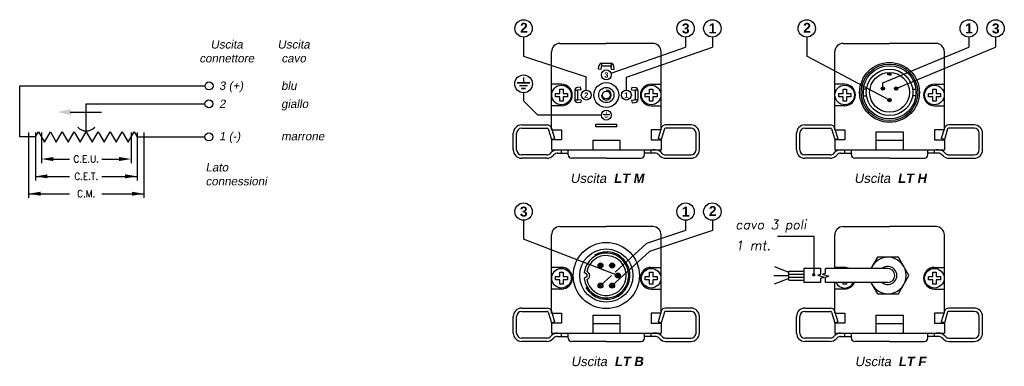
# Model space of a CAD drawing. Extents: x 390 to 686, y 359 to 464.
import ezdxf
from ezdxf.enums import TextEntityAlignment as Align

# ---------------------------------------------------------------- set-up
doc = ezdxf.new("R2010")
doc.units = 0
doc.header["$LTSCALE"] = 10
doc.header["$MEASUREMENT"] = 0
doc.layers.get('0').update_dxf_attribs({"linetype": 'CONTINUOUS'})
doc.layers.add('QUOTE', color=7, linetype='CONTINUOUS')
doc.styles.add('DEM2', font='romans.shx', dxfattribs={"oblique": 10})
doc.styles.add('DEM3', font='romans', dxfattribs={"height": 2})
doc.styles.add('Grassetto', font='arialbd.ttf', dxfattribs={"oblique": 10})

msp = doc.modelspace()

# ---------------------------------------------------------------- hatches: boundary and pattern name
msp.add_hatch(color=256).paths.add_polyline_path([(651.03, 447.82), (651.03, 447.14), (651.53, 447.14), (652.03, 447.14), (652.03, 447.82, 0.041739)])

# ---------------------------------------------------------------- linework, layer by layer
for p, q in [((541.36, 458.43), (541.36, 452.76)), ((552.27, 456.54), (566.27, 456.54)), ((580.27, 456.54), (566.27, 456.54)), ((590.13, 458.43), (590.13, 455.42)), ((598.19, 458.43), (598.19, 455.42)), ((626.61, 458.43), (626.61, 452.76)), ((637.53, 456.54), (651.53, 456.54)), ((665.53, 456.54), (651.53, 456.54)), ((675.38, 458.43), (675.38, 455.42)), ((683.45, 458.43), (683.45, 455.42)), ((549.77, 430.54), (549.77, 454.04)), ((567.69, 447.57), (590.13, 455.42)), ((572.31, 446.36), (598.19, 455.42)), ((582.77, 430.54), (582.77, 454.04)), ((635.03, 430.54), (635.03, 454.04)), ((649.53, 444.69), (675.38, 455.42)), ((653.52, 442.99), (683.45, 455.42)), ((668.03, 430.54), (668.03, 454.04)), ((541.36, 452.76), (560.24, 446.47)), ((564.82, 450.55), (564.82, 449.62)), ((565.02, 450.57), (567.53, 450.57)), ((567.72, 450.55), (567.72, 449.62)), ((651.53, 439.54), (626.61, 452.76)), ((563.89, 448.78), (564.03, 449.71)), ((564.68, 448.67), (563.89, 448.78)), ((564.68, 448.67), (564.82, 449.6)), ((565.02, 449.77), (567.53, 449.77)), ((567.87, 448.67), (567.73, 449.6)), ((567.87, 448.67), (568.66, 448.78)), ((568.66, 448.78), (568.52, 449.71)), ((651.03, 447.14), (651.03, 447.82)), ((652.03, 447.14), (652.03, 447.82)), ((560.24, 442.54), (560.24, 446.47)), ((572.31, 442.54), (572.31, 446.36)), ((649.53, 442.99), (649.53, 444.69)), ((651.53, 447.14), (651.03, 447.14)), ((651.53, 447.14), (652.03, 447.14)), ((541.36, 441.72), (541.36, 439.34)), ((552.77, 444.29), (549.77, 444.29)), ((556.75, 442.3), (556.75, 439.79)), ((556.77, 442.49), (557.7, 442.49)), ((557.55, 442.3), (557.55, 439.79)), ((558.53, 443.43), (557.6, 443.29)), ((558.65, 442.63), (557.72, 442.5)), ((558.65, 442.63), (558.53, 443.43)), ((573.9, 442.63), (574.01, 443.43)), ((573.9, 442.63), (574.83, 442.5)), ((574.01, 443.43), (574.94, 443.29)), ((575.78, 442.49), (574.85, 442.49)), ((575, 442.3), (575, 439.79)), ((575.8, 442.3), (575.8, 439.79)), ((579.77, 444.29), (582.77, 444.29)), ((638.03, 444.29), (635.03, 444.29)), ((644.6, 442.84), (643.6, 442.84)), ((643.6, 442.84), (643.6, 440.84)), ((658.46, 442.84), (659.46, 442.84)), ((659.46, 442.84), (659.46, 440.84)), ((665.03, 444.29), (668.03, 444.29)), ((545.69, 435.01), (541.36, 439.34)), ((556.77, 439.59), (557.7, 439.59)), ((558.53, 438.66), (557.6, 438.8)), ((558.65, 439.45), (557.72, 439.59)), ((558.65, 439.45), (558.53, 438.66)), ((573.9, 439.45), (574.83, 439.59)), ((573.9, 439.45), (574.01, 438.66)), ((574.01, 438.66), (574.94, 438.8)), ((575.78, 439.59), (574.85, 439.59)), ((643.6, 440.84), (644.6, 440.84)), ((659.46, 440.84), (658.46, 440.84)), ((552.77, 437.79), (549.77, 437.79)), ((579.77, 437.79), (582.77, 437.79)), ((638.03, 437.79), (635.03, 437.79)), ((665.03, 437.79), (668.03, 437.79)), ((564.77, 435.01), (545.69, 435.01)), ((540.77, 432.04), (548.5, 432.04)), ((540.77, 431.04), (548.5, 431.04)), ((548.78, 430.83), (549.76, 427.65)), ((549.74, 431.12), (550.71, 427.94)), ((549.77, 430.54), (552.77, 430.54)), ((552.77, 430.54), (552.77, 427.54)), ((563.12, 432.32), (569.42, 432.32)), ((563.12, 431.52), (563.12, 432.32)), ((569.42, 431.52), (563.12, 431.52)), ((569.42, 431.52), (569.42, 432.32)), ((582.77, 430.54), (579.77, 430.54)), ((579.77, 430.54), (579.77, 427.54)), ((582.81, 431.12), (581.83, 427.94)), ((583.76, 430.83), (582.79, 427.65)), ((591.77, 432.04), (584.05, 432.04)), ((591.77, 431.04), (584.05, 431.04)), ((626.03, 432.04), (633.75, 432.04)), ((626.03, 431.04), (633.75, 431.04)), ((634.04, 430.83), (635.01, 427.65)), ((634.99, 431.12), (635.97, 427.94)), ((635.03, 430.54), (638.03, 430.54)), ((638.03, 430.54), (638.03, 427.54)), ((647.43, 429.94), (647.43, 424.54)), ((647.43, 429.94), (655.63, 429.94)), ((655.63, 429.94), (655.63, 424.54)), ((668.03, 430.54), (665.03, 430.54)), ((665.03, 430.54), (665.03, 427.54)), ((668.06, 431.12), (667.09, 427.94)), ((669.02, 430.83), (668.04, 427.65)), ((677.03, 432.04), (669.3, 432.04)), ((677.03, 431.04), (669.3, 431.04)), ((538.27, 424.54), (538.27, 429.54)), ((539.27, 424.54), (539.27, 429.54)), ((549.76, 427.65), (550.71, 427.94)), ((552.77, 427.54), (549.77, 427.54)), ((549.77, 427.54), (549.77, 424.54)), ((562.17, 427.44), (562.17, 424.54)), ((562.17, 427.44), (570.37, 427.44)), ((570.37, 427.44), (570.37, 424.54)), ((579.77, 427.54), (582.77, 427.54)), ((582.79, 427.65), (581.83, 427.94)), ((582.77, 427.54), (582.77, 424.54)), ((593.27, 424.54), (593.27, 429.54)), ((594.27, 424.54), (594.27, 429.54)), ((623.53, 424.54), (623.53, 429.54)), ((624.53, 424.54), (624.53, 429.54)), ((635.01, 427.65), (635.97, 427.94)), ((638.03, 427.54), (635.03, 427.54)), ((635.03, 427.54), (635.03, 424.54)), ((647.43, 427.44), (655.63, 427.44)), ((665.03, 427.54), (668.03, 427.54)), ((668.04, 427.65), (667.09, 427.94)), ((668.03, 427.54), (668.03, 424.54)), ((678.53, 424.54), (678.53, 429.54)), ((679.53, 424.54), (679.53, 429.54)), ((549.77, 424.54), (562.17, 424.54)), ((552.77, 423.54), (552.77, 424.54)), ((554.77, 423.04), (554.77, 424.54)), ((562.17, 424.54), (570.37, 424.54)), ((570.37, 424.54), (582.77, 424.54)), ((577.77, 423.04), (577.77, 424.54)), ((579.77, 423.54), (579.77, 424.54)), ((580.99, 424.54), (580.27, 424.54)), ((635.03, 424.54), (647.43, 424.54)), ((638.03, 423.54), (638.03, 424.54)), ((640.03, 423.04), (640.03, 424.54)), ((647.43, 424.54), (655.63, 424.54)), ((655.63, 424.54), (668.03, 424.54)), ((663.03, 423.04), (663.03, 424.54)), ((665.03, 423.54), (665.03, 424.54)), ((666.24, 424.54), (665.53, 424.54)), ((548.4, 423.04), (540.77, 423.04)), ((548.4, 422.04), (540.77, 422.04)), ((549.46, 423.48), (549.79, 423.81)), ((550.17, 422.78), (550.5, 423.1)), ((551.56, 423.54), (554.77, 423.54)), ((566.27, 422.04), (555.77, 422.04)), ((566.27, 422.04), (576.77, 422.04)), ((580.99, 423.54), (577.77, 423.54)), ((582.38, 422.78), (582.05, 423.1)), ((583.08, 423.48), (582.76, 423.81)), ((583.08, 423.48), (582.76, 423.81)), ((584.14, 423.04), (591.77, 423.04)), ((584.14, 422.04), (591.77, 422.04)), ((633.66, 423.04), (626.03, 423.04)), ((633.66, 422.04), (626.03, 422.04)), ((634.72, 423.48), (635.04, 423.81)), ((635.42, 422.78), (635.75, 423.1)), ((636.81, 423.54), (640.03, 423.54)), ((651.53, 422.04), (641.03, 422.04)), ((651.53, 422.04), (662.03, 422.04)), ((666.24, 423.54), (663.03, 423.54)), ((667.63, 422.78), (667.3, 423.1)), ((668.34, 423.48), (668.01, 423.81)), ((668.34, 423.48), (668.01, 423.81)), ((669.4, 423.04), (677.03, 423.04)), ((669.4, 422.04), (677.03, 422.04)), ((541.36, 403.35), (541.36, 397.68)), ((590.13, 403.35), (590.13, 400.34)), ((598.19, 403.35), (598.19, 400.34)), ((552.27, 401.46), (566.27, 401.46)), ((580.27, 401.46), (566.27, 401.46)), ((590.13, 400.34), (578.34, 396.42)), ((598.19, 400.34), (579.25, 394.03)), ((637.53, 401.46), (651.53, 401.46)), ((665.53, 401.46), (651.53, 401.46)), ((569.77, 386.76), (541.36, 397.68)), ((549.77, 375.46), (549.77, 398.96)), ((582.77, 375.46), (582.77, 398.96)), ((617.79, 398.56), (628.71, 398.56)), ((628.71, 398.56), (628.71, 387)), ((635.03, 388.86), (635.03, 398.96)), ((668.03, 375.46), (668.03, 398.96)), ((568.92, 387.76), (578.34, 396.42)), ((568.02, 383.73), (579.25, 394.03)), ((552.77, 389.21), (549.77, 389.21)), ((579.77, 389.21), (582.77, 389.21)), ((621.18, 387.66), (617, 389.42)), ((630.88, 388.86), (625.68, 388.86)), ((625.68, 388.86), (625.68, 384.67)), ((630.88, 387.22), (630.88, 388.86)), ((651.03, 388.86), (632.29, 388.86)), ((632.29, 387.52), (632.29, 388.86)), ((638.03, 389.21), (635.03, 389.21)), ((665.03, 389.21), (668.03, 389.21)), ((560.29, 387.19), (559.58, 387.67)), ((560.29, 386.33), (559.58, 385.86)), ((564.52, 383.73), (567.81, 386.75)), ((616.68, 386.76), (621.18, 386.76)), ((621.18, 385.86), (616.77, 384.12)), ((621.18, 388.11), (625.68, 388.11)), ((621.18, 387.21), (621.18, 388.11)), ((621.18, 386.31), (621.18, 387.21)), ((621.18, 387.21), (625.68, 387.21)), ((621.18, 386.31), (625.68, 386.31)), ((621.18, 385.41), (621.18, 386.31)), ((621.18, 385.41), (625.68, 385.41)), ((629.92, 386.9), (630.88, 387.22)), ((629.92, 386.9), (631.85, 386.32)), ((630.88, 386), (631.85, 386.32)), ((630.88, 384.67), (630.88, 386)), ((631.32, 387.2), (632.29, 387.52)), ((631.32, 387.2), (633.25, 386.62)), ((632.29, 386.3), (633.25, 386.62)), ((632.29, 384.66), (632.29, 386.3)), ((552.77, 382.71), (549.77, 382.71)), ((579.77, 382.71), (582.77, 382.71)), ((630.88, 384.67), (625.68, 384.67)), ((651.03, 384.66), (632.29, 384.66)), ((635.03, 375.46), (635.03, 384.66)), ((638.03, 382.71), (635.03, 382.71)), ((665.03, 382.71), (668.03, 382.71)), ((540.77, 376.96), (548.5, 376.96)), ((591.77, 376.96), (584.05, 376.96)), ((626.03, 376.96), (633.75, 376.96)), ((677.03, 376.96), (669.3, 376.96)), ((538.27, 369.46), (538.27, 374.46)), ((539.27, 369.46), (539.27, 374.46)), ((540.77, 375.96), (548.5, 375.96)), ((548.78, 375.75), (549.76, 372.57)), ((549.74, 376.04), (550.71, 372.86)), ((549.77, 375.46), (552.77, 375.46)), ((552.77, 375.46), (552.77, 372.46)), ((562.17, 374.86), (562.17, 369.46)), ((562.17, 374.86), (570.37, 374.86)), ((570.37, 374.86), (570.37, 369.46)), ((582.77, 375.46), (579.77, 375.46)), ((579.77, 375.46), (579.77, 372.46)), ((582.81, 376.04), (581.83, 372.86)), ((583.76, 375.75), (582.79, 372.57)), ((591.77, 375.96), (584.05, 375.96)), ((593.27, 369.46), (593.27, 374.46)), ((594.27, 369.46), (594.27, 374.46)), ((623.53, 369.46), (623.53, 374.46)), ((624.53, 369.46), (624.53, 374.46)), ((626.03, 375.96), (633.75, 375.96)), ((634.04, 375.75), (635.01, 372.57)), ((634.99, 376.04), (635.97, 372.86)), ((635.03, 375.46), (638.03, 375.46)), ((638.03, 375.46), (638.03, 372.46)), ((647.43, 374.86), (647.43, 369.46)), ((647.43, 374.86), (655.63, 374.86)), ((655.63, 374.86), (655.63, 369.46)), ((668.03, 375.46), (665.03, 375.46)), ((665.03, 375.46), (665.03, 372.46)), ((668.06, 376.04), (667.09, 372.86)), ((669.02, 375.75), (668.04, 372.57)), ((677.03, 375.96), (669.3, 375.96)), ((678.53, 369.46), (678.53, 374.46)), ((679.53, 369.46), (679.53, 374.46)), ((549.76, 372.57), (550.71, 372.86)), ((552.77, 372.46), (549.77, 372.46)), ((549.77, 372.46), (549.77, 369.46)), ((562.17, 372.36), (570.37, 372.36)), ((579.77, 372.46), (582.77, 372.46)), ((582.79, 372.57), (581.83, 372.86)), ((582.77, 372.46), (582.77, 369.46)), ((635.01, 372.57), (635.97, 372.86)), ((638.03, 372.46), (635.03, 372.46)), ((635.03, 372.46), (635.03, 369.46)), ((647.43, 372.36), (655.63, 372.36)), ((665.03, 372.46), (668.03, 372.46)), ((668.04, 372.57), (667.09, 372.86)), ((668.03, 372.46), (668.03, 369.46)), ((548.4, 367.96), (540.77, 367.96)), ((549.46, 368.4), (549.79, 368.73)), ((549.77, 369.46), (562.17, 369.46)), ((550.17, 367.69), (550.5, 368.02)), ((551.56, 368.46), (554.77, 368.46)), ((552.77, 368.46), (552.77, 369.46)), ((554.77, 367.96), (554.77, 369.46)), ((562.17, 369.46), (570.37, 369.46)), ((570.37, 369.46), (582.77, 369.46)), ((577.77, 367.96), (577.77, 369.46)), ((580.99, 368.46), (577.77, 368.46)), ((579.77, 368.46), (579.77, 369.46)), ((580.99, 369.46), (580.27, 369.46)), ((582.38, 367.69), (582.05, 368.02)), ((583.08, 368.4), (582.76, 368.73)), ((583.08, 368.4), (582.76, 368.73)), ((584.14, 367.96), (591.77, 367.96)), ((633.66, 367.96), (626.03, 367.96)), ((634.72, 368.4), (635.04, 368.73)), ((635.03, 369.46), (647.43, 369.46)), ((635.42, 367.69), (635.75, 368.02)), ((636.81, 368.46), (640.03, 368.46)), ((638.03, 368.46), (638.03, 369.46)), ((640.03, 367.96), (640.03, 369.46)), ((647.43, 369.46), (655.63, 369.46)), ((655.63, 369.46), (668.03, 369.46)), ((663.03, 367.96), (663.03, 369.46)), ((666.24, 368.46), (663.03, 368.46)), ((665.03, 368.46), (665.03, 369.46)), ((666.24, 369.46), (665.53, 369.46)), ((667.63, 367.69), (667.3, 368.02)), ((668.34, 368.4), (668.01, 368.73)), ((668.34, 368.4), (668.01, 368.73)), ((669.4, 367.96), (677.03, 367.96)), ((548.4, 366.96), (540.77, 366.96)), ((566.27, 366.96), (555.77, 366.96)), ((566.27, 366.96), (576.77, 366.96)), ((584.14, 366.96), (591.77, 366.96)), ((633.66, 366.96), (626.03, 366.96)), ((651.53, 366.96), (641.03, 366.96)), ((651.53, 366.96), (662.03, 366.96)), ((669.4, 366.96), (677.03, 366.96))]:
    msp.add_line(p, q)
for points, const_width in [([(543.28, 444.71), (539.43, 444.71)], 0.427), ([(541.36, 444.71), (541.36, 446.39)], 0.427), ([(542.63, 443.86), (540.08, 443.86)], 0.427), ([(541.99, 443.01), (540.72, 443.01)], 0.427), ([(566.27, 435.19), (566.27, 436.13)], 0.24), ([(567.35, 435.19), (565.19, 435.19)], 0.24), ([(566.99, 434.71), (565.56, 434.71)], 0.24), ([(566.63, 434.23), (565.92, 434.23)], 0.24)]:
    msp.add_lwpolyline(points, dxfattribs=dict(const_width=const_width))
for points in [[(552.27, 442.84), (553.27, 442.84), (553.27, 441.54), (554.57, 441.54), (554.57, 440.54), (553.27, 440.54), (553.27, 439.24), (552.27, 439.24), (552.27, 440.54), (550.97, 440.54), (550.97, 441.54), (552.27, 441.54)], [(579.27, 442.84), (580.27, 442.84), (580.27, 441.54), (581.57, 441.54), (581.57, 440.54), (580.27, 440.54), (580.27, 439.24), (579.27, 439.24), (579.27, 440.54), (577.97, 440.54), (577.97, 441.54), (579.27, 441.54)], [(637.53, 442.84), (638.53, 442.84), (638.53, 441.54), (639.83, 441.54), (639.83, 440.54), (638.53, 440.54), (638.53, 439.24), (637.53, 439.24), (637.53, 440.54), (636.23, 440.54), (636.23, 441.54), (637.53, 441.54)], [(664.53, 442.84), (665.53, 442.84), (665.53, 441.54), (666.83, 441.54), (666.83, 440.54), (665.53, 440.54), (665.53, 439.24), (664.53, 439.24), (664.53, 440.54), (663.23, 440.54), (663.23, 441.54), (664.53, 441.54)], [(552.27, 387.76), (553.27, 387.76), (553.27, 386.46), (554.57, 386.46), (554.57, 385.46), (553.27, 385.46), (553.27, 384.16), (552.27, 384.16), (552.27, 385.46), (550.97, 385.46), (550.97, 386.46), (552.27, 386.46)], [(579.27, 387.76), (580.27, 387.76), (580.27, 386.46), (581.57, 386.46), (581.57, 385.46), (580.27, 385.46), (580.27, 384.16), (579.27, 384.16), (579.27, 385.46), (577.97, 385.46), (577.97, 386.46), (579.27, 386.46)], [(664.53, 387.76), (665.53, 387.76), (665.53, 386.46), (666.83, 386.46), (666.83, 385.46), (665.53, 385.46), (665.53, 384.16), (664.53, 384.16), (664.53, 385.46), (663.23, 385.46), (663.23, 386.46), (664.53, 386.46)]]:
    msp.add_lwpolyline(points, close=True)
for points, const_width in [([(649.28, 442.99, 1), (649.78, 442.99, 1)], 0.5), ([(653.27, 442.99, 1), (653.77, 442.99, 1)], 0.5), ([(651.28, 439.54, 1), (651.78, 439.54, 1)], 0.5), ([(564.15, 389.79, 1), (564.9, 389.79, 1)], 0.75), ([(567.65, 389.79, 1), (568.4, 389.79, 1)], 0.75), ([(569.4, 386.76, 1), (570.15, 386.76, 1)], 0.75), ([(628.46, 387, 1), (628.96, 387, 1)], 0.5), ([(564.15, 383.73, 1), (564.9, 383.73, 1)], 0.75), ([(567.65, 383.73, 1), (568.4, 383.73, 1)], 0.75)]:
    msp.add_lwpolyline(points, format="xyb", close=True, dxfattribs=dict(const_width=const_width))
for points in [[(645.9, 384.66), (647.86, 381.27), (654.2, 381.27), (657.37, 386.76), (654.2, 392.25), (647.86, 392.25)], [(647.86, 392.25), (645.9, 388.86)], [(638.53, 384.66), (638.53, 384.16), (637.53, 384.16), (637.53, 384.66)]]:
    msp.add_lwpolyline(points)
for centre, radius in [((541.36, 461.06), 2.62), ((590.13, 461.06), 2.62), ((598.19, 461.06), 2.62), ((626.61, 461.06), 2.62), ((675.38, 461.06), 2.62), ((683.45, 461.06), 2.62), ((651.53, 441.84), 9), ((566.27, 447.08), 1.5), ((651.53, 441.84), 8.5), ((651.53, 441.84), 8), ((651.53, 441.84), 7), ((651.53, 441.84), 6), ((541.36, 444.39), 2.67), ((566.27, 441.04), 3.75), ((552.77, 441.04), 2.95), ((560.24, 441.04), 1.5), ((566.27, 441.04), 2.3), ((566.27, 441.04), 1.15), ((572.31, 441.04), 1.5), ((579.77, 441.04), 2.95), ((638.03, 441.04), 2.95), ((649.53, 442.99), 0.5), ((653.52, 442.99), 0.5), ((665.03, 441.04), 2.95), ((651.53, 439.54), 0.5), ((566.27, 435.01), 1.5), ((541.36, 405.98), 2.62), ((590.13, 405.98), 2.62), ((598.19, 405.98), 2.62), ((566.27, 386.76), 9.95), ((566.27, 386.76), 8), ((552.77, 385.96), 2.95), ((564.52, 389.79), 0.75), ((568.02, 389.79), 0.75), ((579.77, 385.96), 2.95), ((665.03, 385.96), 2.95), ((569.77, 386.76), 0.75), ((564.52, 383.73), 0.75), ((568.02, 383.73), 0.75)]:
    msp.add_circle(centre, radius)
for centre, radius, start, end in [((552.27, 454.04), 2.5, 90, 180), ((580.27, 454.04), 2.5, 0, 90), ((637.53, 454.04), 2.5, 90, 180), ((665.53, 454.04), 2.5, 0, 90), ((565.02, 449.57), 1, 90, 171.6558), ((567.53, 449.57), 1, 8.3442, 90), ((565.02, 449.57), 0.2, 90, 171.6558), ((567.53, 449.57), 0.2, 8.3442, 90), ((552.77, 441.04), 3.25, 270, 90), ((557.75, 442.3), 1, 98.3442, 180), ((557.75, 442.3), 0.2, 98.3442, 180), ((566.27, 441.04), 1.5, 180, 90), ((574.8, 442.3), 0.2, 0, 81.6558), ((574.8, 442.3), 1, 0, 81.6558), ((579.77, 441.04), 3.25, 90, 270), ((638.03, 441.04), 3.25, 270, 90), ((665.03, 441.04), 3.25, 90, 270), ((557.75, 439.79), 1, 180, 261.6558), ((557.75, 439.79), 0.2, 180, 261.6558), ((574.8, 439.79), 0.2, 278.3442, 0), ((574.8, 439.79), 1, 278.3442, 0), ((540.77, 429.54), 2.5, 90, 180), ((540.77, 429.54), 1.5, 90, 180), ((548.5, 430.74), 1.3, 17, 90), ((548.5, 430.74), 0.3, 17, 90), ((584.05, 430.74), 1.3, 90, 163), ((584.05, 430.74), 0.3, 90, 163), ((591.77, 429.54), 2.5, 0, 90), ((591.77, 429.54), 1.5, 0, 90), ((626.03, 429.54), 2.5, 90, 180), ((626.03, 429.54), 1.5, 90, 180), ((633.75, 430.74), 1.3, 17, 90), ((633.75, 430.74), 0.3, 17, 90), ((669.3, 430.74), 1.3, 90, 163), ((669.3, 430.74), 0.3, 90, 163), ((677.03, 429.54), 2.5, 0, 90), ((677.03, 429.54), 1.5, 0, 90), ((540.77, 424.54), 2.5, 180, 270), ((540.77, 424.54), 1.5, 180, 270), ((551.56, 422.04), 2.5, 90, 135), ((580.99, 422.04), 2.5, 45, 90), ((591.77, 424.54), 2.5, 270, 0), ((591.77, 424.54), 1.5, 270, 0), ((626.03, 424.54), 2.5, 180, 270), ((626.03, 424.54), 1.5, 180, 270), ((636.81, 422.04), 2.5, 90, 135), ((666.24, 422.04), 2.5, 45, 90), ((677.03, 424.54), 2.5, 270, 0), ((677.03, 424.54), 1.5, 270, 0), ((548.4, 424.54), 1.5, 270, 315), ((548.4, 424.54), 2.5, 270, 315), ((551.56, 422.04), 1.5, 90, 135), ((555.77, 423.04), 1, 180, 270), ((576.77, 423.04), 1, 270, 0), ((580.99, 422.04), 1.5, 45, 90), ((584.14, 424.54), 2.5, 225, 270), ((584.14, 424.54), 1.5, 225, 270), ((633.66, 424.54), 1.5, 270, 315), ((633.66, 424.54), 2.5, 270, 315), ((636.81, 422.04), 1.5, 90, 135), ((641.03, 423.04), 1, 180, 270), ((662.03, 423.04), 1, 270, 0), ((666.24, 422.04), 1.5, 45, 90), ((669.4, 424.54), 2.5, 225, 270), ((669.4, 424.54), 1.5, 225, 270), ((552.27, 398.96), 2.5, 90, 180), ((580.27, 398.96), 2.5, 0, 90), ((637.53, 398.96), 2.5, 90, 180), ((665.53, 398.96), 2.5, 0, 90), ((566.27, 386.76), 6.75, 187.7007, 172.2993), ((566.27, 386.76), 7.12, 210, 120), ((566.27, 386.76), 6, 191.537, 168.463), ((651.03, 386.76), 5.49, 202.5509, 157.5719), ((552.77, 385.96), 3.25, 270, 90), ((579.77, 385.96), 3.25, 90, 270), ((638.03, 385.96), 2.95, 78.8751, 101.1249), ((638.03, 385.96), 3.25, 62.9533, 90), ((651.03, 386.76), 2.7, 231.2414, 129.1255), ((651.03, 386.76), 2.09, 270, 90), ((665.03, 385.96), 3.25, 90, 270), ((560.01, 386.76), 0.509, 302.5945, 57.4055), ((560.01, 386.76), 1.26, 287.5684, 72.4316), ((638.03, 385.96), 2.95, 206.2648, 333.7352), ((638.03, 385.96), 3.25, 270, 336.3173), ((540.77, 374.46), 2.5, 90, 180), ((548.5, 375.66), 1.3, 17, 90), ((584.05, 375.66), 1.3, 90, 163), ((591.77, 374.46), 2.5, 0, 90), ((626.03, 374.46), 2.5, 90, 180), ((633.75, 375.66), 1.3, 17, 90), ((669.3, 375.66), 1.3, 90, 163), ((677.03, 374.46), 2.5, 0, 90), ((540.77, 374.46), 1.5, 90, 180), ((548.5, 375.66), 0.3, 17, 90), ((584.05, 375.66), 0.3, 90, 163), ((591.77, 374.46), 1.5, 0, 90), ((626.03, 374.46), 1.5, 90, 180), ((633.75, 375.66), 0.3, 17, 90), ((669.3, 375.66), 0.3, 90, 163), ((677.03, 374.46), 1.5, 0, 90), ((540.77, 369.46), 2.5, 180, 270), ((540.77, 369.46), 1.5, 180, 270), ((548.4, 369.46), 1.5, 270, 315), ((548.4, 369.46), 2.5, 270, 315), ((551.56, 366.96), 2.5, 90, 135), ((551.56, 366.96), 1.5, 90, 135), ((555.77, 367.96), 1, 180, 270), ((576.77, 367.96), 1, 270, 0), ((580.99, 366.96), 2.5, 45, 90), ((580.99, 366.96), 1.5, 45, 90), ((584.14, 369.46), 2.5, 225, 270), ((584.14, 369.46), 1.5, 225, 270), ((591.77, 369.46), 2.5, 270, 0), ((591.77, 369.46), 1.5, 270, 0), ((626.03, 369.46), 2.5, 180, 270), ((626.03, 369.46), 1.5, 180, 270), ((633.66, 369.46), 1.5, 270, 315), ((633.66, 369.46), 2.5, 270, 315), ((636.81, 366.96), 2.5, 90, 135), ((636.81, 366.96), 1.5, 90, 135), ((641.03, 367.96), 1, 180, 270), ((662.03, 367.96), 1, 270, 0), ((666.24, 366.96), 2.5, 45, 90), ((666.24, 366.96), 1.5, 45, 90), ((669.4, 369.46), 2.5, 225, 270), ((669.4, 369.46), 1.5, 225, 270), ((677.03, 369.46), 2.5, 270, 0), ((677.03, 369.46), 1.5, 270, 0)]:
    msp.add_arc(centre, radius, start, end)
at = {"layer": 'QUOTE'}
for p, q in [((389.68, 443.77), (445.48, 443.77)), ((389.68, 428.44), (389.68, 443.77)), ((404.89, 435.9), (414.28, 435.9)), ((409.71, 438.37), (445.48, 438.37)), ((409.71, 430.42), (409.71, 438.37)), ((392.37, 429.8), (392.37, 410.16)), ((394.41, 428.44), (395.31, 430)), ((394.41, 429.8), (394.41, 415.38)), ((395.31, 430), (397.11, 426.88)), ((396.21, 429.8), (396.21, 420.59)), ((397.11, 426.88), (398.91, 430)), ((398.91, 430), (400.71, 426.88)), ((400.71, 426.88), (402.51, 430)), ((402.51, 430), (404.31, 426.88)), ((404.31, 426.88), (406.11, 430)), ((406.11, 430), (407.91, 426.88)), ((407.91, 426.88), (409.71, 430)), ((409.71, 430), (411.51, 426.88)), ((411.51, 426.88), (413.31, 430)), ((413.31, 430), (415.11, 426.88)), ((415.11, 426.88), (416.91, 430)), ((416.91, 430), (418.71, 426.88)), ((418.71, 426.88), (420.51, 430)), ((420.51, 430), (422.31, 426.88)), ((422.31, 426.88), (424.11, 430)), ((423.21, 429.8), (423.21, 420.59)), ((424.11, 430), (425.01, 428.44)), ((425.01, 429.8), (425.01, 415.38)), ((427.05, 429.8), (427.05, 410.16)), ((394.41, 428.44), (389.68, 428.44)), ((425.01, 428.44), (445.48, 428.44)), ((394.41, 421.79), (394.41, 420.59)), ((398.24, 421.79), (404.7, 421.79)), ((414.45, 421.79), (420.79, 421.79)), ((394.41, 416.58), (404.7, 416.58)), ((414.45, 416.58), (425.01, 416.58)), ((392.37, 411.36), (404.7, 411.36)), ((414.45, 411.36), (427.05, 411.36))]:
    msp.add_line(p, q, dxfattribs=at)
for centre in [(446.68, 443.77), (446.65, 438.39), (446.65, 428.46)]:
    msp.add_circle(centre, 1.2, dxfattribs=at)
msp.add_arc((409.71, 433.75), 3.51, 223.1106, 316.8894, dxfattribs=at)
for points in [[(401.08, 435.9), (405.05, 436.78), (405.05, 435.03)], [(399.81, 421.19), (399.81, 422.39), (396.21, 421.79)], [(419.61, 421.19), (419.61, 422.39), (423.21, 421.79)], [(398.01, 415.98), (398.01, 417.18), (394.41, 416.58)], [(421.41, 415.98), (421.41, 417.18), (425.01, 416.58)], [(395.97, 410.76), (395.97, 411.96), (392.37, 411.36)], [(423.45, 410.76), (423.45, 411.96), (427.05, 411.36)]]:
    msp.add_solid(points, dxfattribs=at)

# ---------------------------------------------------------------- texts
at = {"style": 'Grassetto'}
for s, height, p in [('2', 3, (541.46, 461.27)), ('3', 3, (590.18, 461.06)), ('1', 3, (598.23, 461.06)), ('2', 3, (626.71, 461.27)), ('1', 3, (675.42, 461.06)), ('3', 3, (683.5, 461.06)), ('3', 1.6, (566.27, 447.07)), ('2', 1.6, (560.24, 441.04)), ('1', 1.6, (572.31, 441.04)), ('3', 3, (541.41, 405.98)), ('1', 3, (590.17, 405.98)), ('2', 3, (598.29, 406.18))]:
    msp.add_text(s, height=height, dxfattribs=at).set_placement(p, align=Align.MIDDLE)
at = {"style": 'DEM2', "oblique": 10}
for s, p in [('cavo 3 poli', (605.14, 400.66)), ('1 mt.', (605.14, 394.43))]:
    msp.add_text(s, height=2.8, dxfattribs=at).set_placement(p)
at = {"style": 'Grassetto'}
for s, insert, char_height, width, attachment_point in [('{\\fArial|b0|i0|c0|p34;Uscita\\Pconnettore}', (452, 457.51), 2.5, 27.1396, 2), ('{\\fArial|b0|i0|c0|p34;Uscita\\Pcavo}', (472.16, 457.51), 2.5, 27.1396, 2), ('{\\fArial|b0|i0|c0|p34;3 (+)}', (449.69, 445.09), 2.5, 13.3533, 1), ('{\\fArial|b0|i0|c0|p34;blu}', (468.38, 445.09), 2.5, 13.3533, 1), ('{\\fArial|b0|i0|c0|p34;2}', (449.69, 439.64), 2.5, 13.3533, 1), ('{\\fArial|b0|i0|c0|p34;giallo}', (468.38, 439.64), 2.5, 13.3533, 1), ('{\\fArial|b0|i0|c0|p34;1 (-)}', (449.69, 429.91), 2.5, 13.3533, 1), ('{\\fArial|b0|i0|c0|p34;marrone}', (468.38, 429.91), 2.5, 13.3533, 1), ('{\\fArial|b0|i0|c0|p34;Lato\\Pconnessioni}', (445.64, 420.55), 2.5, 27.1396, 1), ('{\\fArial|b0|i0|c0|p34;Uscita  }LT M', (566.5, 417.41), 2.8, 49.2985, 2), ('{\\fArial|b0|i0|c0|p34;Uscita  }LT H', (651.75, 417.41), 2.8, 49.2985, 2), ('{\\fArial|b0|i0|c0|p34;Uscita  }LT B', (566.5, 362.32), 2.8, 49.2985, 2), ('{\\fArial|b0|i0|c0|p34;Uscita  }LT F', (651.75, 362.32), 2.8, 49.2985, 2)]:
    msp.add_mtext(s, dxfattribs=dict(at, insert=insert, char_height=char_height, width=width, attachment_point=attachment_point))
at = {"layer": 'QUOTE', "style": 'DEM3', "width": 0.9}
for s, p in [('C.E.U.', (409.71, 421.79)), ('C.E.T.', (409.71, 416.58)), ('C.M.', (409.71, 411.36))]:
    msp.add_text(s, height=2.16, dxfattribs=at).set_placement(p, align=Align.MIDDLE)

doc.saveas('drawing.dxf')
